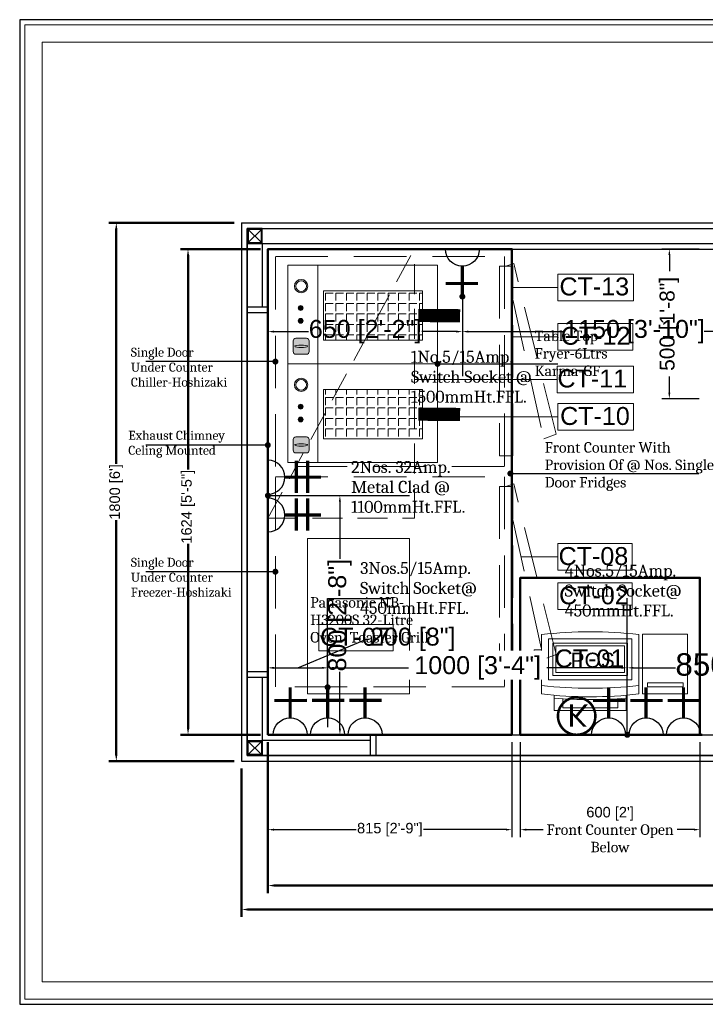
# Model space of a CAD drawing. Header units: millimetres. Extents: x 3049432 to 3056260, y -523040 to -519747.
# Tile 1 of 4: x 3049432 to 3051722, y -523040 to -519747. Entities that reach past the tile are written whole.
import ezdxf

# ---------------------------------------------------------------- set-up
doc = ezdxf.new("R2010")
doc.units = ezdxf.units.MM
doc.header["$LTSCALE"] = 1000
doc.header["$MEASUREMENT"] = 0
doc.header["$PDMODE"] = 3
doc.header["$PDSIZE"] = -1
doc.linetypes.add('DASHED', pattern=[0.75, 0.5, -0.25])
doc.linetypes.add('HIDDEN', pattern=[0.375, 0.25, -0.125])
doc.layers.get('0').update_dxf_attribs({"linetype": 'CONTINUOUS'})
doc.layers.get('Defpoints').update_dxf_attribs({"linetype": 'CONTINUOUS'})
for name, color, linetype in [('ELECTRICAL', 7, 'CONTINUOUS'), ('Equipment Name', 7, 'CONTINUOUS'), ('Exhaut Hoods', 222, 'CONTINUOUS'), ('frame', 1, 'CONTINUOUS'), ('plan', 5, 'CONTINUOUS')]:
    doc.layers.add(name, color=color, linetype=linetype)
for name, color, linetype, lineweight in [('Equip No.', 1, 'CONTINUOUS', 15), ('Equip Top Counter', 32, 'CONTINUOUS', 50), ('Equipment', 5, 'CONTINUOUS', 0), ('Equipment Hot', 1, 'CONTINUOUS', 0)]:
    doc.layers.add(name, color=color, linetype=linetype, lineweight=lineweight)
doc.styles.add('ARAIL', font='arial.ttf')
doc.styles.add('Arial', font='arial.ttf')
doc.styles.get("Standard").update_dxf_attribs({"font": 'arial.ttf'})
doc.styles.add('style12', font='BOOKOSI.TTF')
doc.dimstyles.new('TFS-Dim', dxfattribs={"dimtxt": 75, "dimasz": 20, "dimexe": 25, "dimexo": 25, "dimgap": 5, "dimtad": 0, "dimdec": 0, "dimzin": 0, "dimdsep": 46, "dimtxsty": 'Standard', "dimcen": 0.09, "dimclrd": 8, "dimclre": 8, "dimadec": 0, "dimazin": 0, "dimtfac": 1, "dimtdec": 0, "dimtofl": 0, "dimtmove": 0, "dimatfit": 3, "dimldrblk": 'DOT', "dimfxl": 1, "dimtolj": 1, "dimtzin": 0, "dimlwd": -1, "dimlwe": -1, "dimarcsym": 0})

# ---------------------------------------------------------------- blocks, each defined once
blk = doc.blocks.new('A$C45d80bff')
at = {"layer": 'Equipment', "color": 4, "linetype": 'HIDDEN', "ltscale": 0.7}
for points in [[(0, -764.9999999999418), (-702, -764.9999999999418), (-702, 0), (0, 0)], [(-666.5633288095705, -748.7052184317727), (-666.5633288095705, -793.2129012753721), (-32.40581807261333, -793.2129012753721), (-32.40581807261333, -748.7052184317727)]]:
    blk.add_lwpolyline(points, close=True, dxfattribs=at)
blk.add_lwpolyline([(-143.7919486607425, -793.2129012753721), (-609.1181229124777, -896.3920977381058), (-593.7908322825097, -938.1773582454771), (-22.6627623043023, -796.1888690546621), (-32.40581807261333, -769.6273502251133)], dxfattribs=at)
blk = doc.blocks.new('A$C79334EE4')
at = {"layer": 'Equipment', "linetype": 'Continuous'}
h = blk.add_hatch(color=2, dxfattribs=at)
h.dxf.hatch_style = 1
h.paths.add_polyline_path([(-288.9501399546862, -17.40967508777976, 0.4142135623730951), (-297.9007598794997, -26.36029501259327), (-297.9007598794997, -62.16277470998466, 0.4142135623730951), (-288.9501399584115, -71.11339463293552), (-253.1476602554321, -71.11339463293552, 0.4142135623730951), (-244.1970403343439, -62.16277471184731), (-244.1970403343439, -26.36029501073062, 0.4142135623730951), (-253.1476602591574, -17.40967508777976)])
h = blk.add_hatch(color=256, dxfattribs=at)
h.dxf.hatch_style = 1
h.paths.add_polyline_path([(-47.7077315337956, -44.15095110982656, 1), (-92.46083115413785, -44.15095110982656, 1)])
h.paths.add_polyline_path([(-52.1830414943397, -44.15095110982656, 1), (-87.98552119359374, -44.15095110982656, 1)], flags=16)
h = blk.add_hatch(color=1, dxfattribs=at)
h.dxf.hatch_style = 1
h.paths.add_polyline_path([(-193.9588170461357, -42.51174607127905, -1), (-177.8477011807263, -42.51174607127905, -1)])
h = blk.add_hatch(color=2, dxfattribs=at)
h.dxf.hatch_style = 1
h.paths.add_polyline_path([(-151.1394393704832, -42.51174607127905, -1), (-135.0283235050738, -42.51174607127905, -1)])
h = blk.add_hatch(dxfattribs=at)
h.set_pattern_fill('ANGLE', color=251, scale=5, angle=180)
h.set_pattern_definition([(180, (-22666009.72392711, 7389327.642809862), (-4.277078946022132e-15, -34.925), [25.4, -9.525]), (270, (-22666009.72392711, 7389327.642809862), (34.925, -6.415618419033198e-15), [25.4, -9.525])])
h.paths.add_polyline_path([(-251.063471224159, -449.9095026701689), (-85.2774026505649, -449.9095026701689), (-85.2774026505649, -118.9818102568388), (-251.063471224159, -118.9818102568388)])
blk.add_line((-330, -100), (0, -100), dxfattribs=at)
for points in [[(-330, 0), (0, 0), (0, -500), (-330, -500)], [(-251.063471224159, -118.9818102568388), (-85.27740265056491, -118.9818102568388), (-85.27740265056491, -449.9095026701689), (-251.063471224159, -449.9095026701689)]]:
    blk.add_lwpolyline(points, close=True, dxfattribs=at)
blk.add_lwpolyline([(-288.9501399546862, -17.40967508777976), (-253.1476602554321, -17.40967508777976, -0.414213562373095), (-244.1970403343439, -26.36029501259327), (-244.1970403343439, -62.16277471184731, -0.414213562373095), (-253.1476602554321, -71.11339463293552), (-288.9501399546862, -71.11339463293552, -0.414213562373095), (-297.9007598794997, -62.16277471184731), (-297.9007598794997, -26.36029501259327, -0.414213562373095)], format="xyb", close=True, dxfattribs=at)
at = {"layer": 'Equipment', "const_width": 44.15095111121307}
blk.add_lwpolyline([(-168.170436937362, -435.5388096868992), (-169.170436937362, -575.4131589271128)], dxfattribs=at)
at = {"layer": 'Equipment', "linetype": 'Continuous'}
for centre, radius in [((-70.08428134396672, -44.15095110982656), 22.3765498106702), ((-70.08428134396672, -44.15095110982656), 17.90123984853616), ((-185.903259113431, -42.51174607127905), 8.055557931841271), ((-143.0838814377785, -42.51174607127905), 8.055557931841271)]:
    blk.add_circle(centre, radius, dxfattribs=at)
blk.add_ellipse((-271.1518402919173, -44.26153486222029), major_axis=(-5.19873945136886e-15, -21.22546457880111), ratio=0.1925814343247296, dxfattribs=at)
blk = doc.blocks.new('_Dot')
at = {"color": 0, "linetype": 'ByBlock', "lineweight": -2}
blk.add_line((-0.5, 0), (-1, 0), dxfattribs=at)
at = {"color": 0, "linetype": 'ByBlock', "const_width": 0.5}
blk.add_lwpolyline([(-0.25, 0, 1), (0.25, 0, 1)], format="xyb", close=True, dxfattribs=at)
blk = doc.blocks.new('*D148')
at = {"layer": 'Defpoints', "color": 0, "transparency": 16777216}
for p in [(3051104.381453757, -522138.3045103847), (3051704.358019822, -522138.3045103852), (3051704.358019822, -522455.4997662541)]:
    blk.add_point(p, dxfattribs=at)
at = {"layer": 'Equipment Name', "color": 8, "transparency": 16777216}
for p, q in [((3051104.381453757, -522163.3045103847), (3051104.381453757, -522480.4997662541)), ((3051704.358019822, -522163.3045103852), (3051704.358019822, -522480.4997662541)), ((3051124.381453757, -522455.4997662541), (3051180.789247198, -522455.4997662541)), ((3051684.358019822, -522455.4997662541), (3051627.95022638, -522455.4997662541))]:
    blk.add_line(p, q, dxfattribs=at)
for points in [[(3051124.381453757, -522452.1664329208), (3051124.381453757, -522458.8330995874), (3051104.381453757, -522455.4997662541)], [(3051684.358019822, -522452.1664329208), (3051684.358019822, -522458.8330995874), (3051704.358019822, -522455.4997662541)]]:
    blk.add_solid(points, dxfattribs=at)
at = {"layer": 'Equipment Name', "color": 0, "transparency": 16777216, "insert": (3051404.369736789, -522455.4997662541), "char_height": 75, "width": 505.6544206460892, "attachment_point": 5}
blk.add_mtext("\\A1;{\\H0.46667x;600 [2']\\P\\A0;\\fCambria|b0|i0|c0|p18;Front Counter Open Below}", dxfattribs=at)
blk = doc.blocks.new('A$C7E433A8D')
at = {"layer": 'Equipment', "color": 114}
for p, q in [((11.984370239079, -1.724195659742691), (11.984370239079, -200.2834032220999)), ((337.400849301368, -200.2834032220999), (337.400849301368, -1.724195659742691)), ((54.53277185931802, -204.5898410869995), (54.53277185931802, -256.0690853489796)), ((294.8524476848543, -204.5898410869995), (294.8524476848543, -256.0690853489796)), ((294.8524476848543, -256.0690853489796), (54.53277185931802, -256.0690853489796))]:
    blk.add_line(p, q, dxfattribs=at)
at = {"layer": 'Equipment'}
for points in [[(0, 0), (-150, 0), (-150, -200), (0, -200)], [(-16.28209402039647, -176.8411345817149), (-135.7145891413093, -176.8411345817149), (-135.7145891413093, -162.6162252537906), (-16.28209402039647, -162.6162252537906)]]:
    blk.add_lwpolyline(points, close=True, dxfattribs=at)
at = {"layer": 'Equipment', "color": 114}
for points in [[(35.62237113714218, -153.0074014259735), (313.7628484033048, -153.0074014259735), (313.7628484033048, -15.90699619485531), (35.62237113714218, -15.90699619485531)], [(49.80517168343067, -138.824600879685), (299.5800478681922, -138.824600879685), (299.5800478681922, -30.08979673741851), (49.80517168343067, -30.08979673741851)], [(337.400849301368, -147.5018521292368), (361.984370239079, -147.5018521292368), (361.984370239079, -52.9498485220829), (337.400849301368, -52.9498485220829)]]:
    blk.add_lwpolyline(points, close=True, dxfattribs=at)
blk.add_lwpolyline([(266.4868466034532, -216.6019854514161), (266.4868466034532, -246.6138849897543), (82.89837294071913, -246.6138849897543), (82.89837294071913, -216.6019854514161)], dxfattribs=at)
for centre, radius, start, end in [((174.6926097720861, -1396.965406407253), 1404.696411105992, 83.34840695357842, 96.65159304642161), ((174.6926097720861, 1223.323408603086), 1404.696411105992, 263.3484069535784, 276.6515930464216), ((174.6926097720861, 1194.957807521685), 1404.696411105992, 263.3484069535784, 276.6515930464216), ((174.6926097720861, 1407.636830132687), 1626.830634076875, 265.7642014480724, 274.2357985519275)]:
    blk.add_arc(centre, radius, start, end, dxfattribs=at)
blk = doc.blocks.new('*D153')
at = {"layer": 'Defpoints', "color": 0, "transparency": 16777216}
for p in [(3050173.168552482, -522226.3045103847), (3053773.168552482, -522226.3045103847), (3053773.168552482, -522722.5374941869)]:
    blk.add_point(p, dxfattribs=at)
at = {"layer": 'Equip Top Counter', "color": 8, "transparency": 16777216}
for p, q in [((3050173.168552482, -522251.3045103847), (3050173.168552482, -522747.5374941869)), ((3053773.168552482, -522251.3045103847), (3053773.168552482, -522747.5374941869)), ((3050193.168552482, -522722.5374941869), (3051864.158600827, -522722.5374941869)), ((3053753.168552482, -522722.5374941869), (3052082.178504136, -522722.5374941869))]:
    blk.add_line(p, q, dxfattribs=at)
for points in [[(3050193.168552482, -522719.2041608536), (3050193.168552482, -522725.8708275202), (3050173.168552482, -522722.5374941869)], [(3053753.168552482, -522719.2041608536), (3053753.168552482, -522725.8708275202), (3053773.168552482, -522722.5374941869)]]:
    blk.add_solid(points, dxfattribs=at)
at = {"layer": 'Equip Top Counter', "color": 0, "transparency": 16777216, "insert": (3051973.168552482, -522722.5374941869), "char_height": 75, "attachment_point": 5}
blk.add_mtext("\\A1;{\\H0.46667x;3600 [12']}", dxfattribs=at)
blk = doc.blocks.new('*D8')
at = {"layer": 'Defpoints', "color": 0, "transparency": 16777216}
for p in [(3050261.168552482, -522138.3045103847), (3051076.168552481, -522138.3045103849), (3051076.168552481, -522455.4997662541)]:
    blk.add_point(p, dxfattribs=at)
at = {"layer": 'Equipment Name', "color": 8, "transparency": 16777216}
for p, q in [((3050261.168552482, -522163.3045103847), (3050261.168552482, -522480.4997662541)), ((3051076.168552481, -522163.3045103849), (3051076.168552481, -522480.4997662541)), ((3050281.168552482, -522455.4997662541), (3050556.399709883, -522455.4997662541)), ((3051056.168552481, -522455.4997662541), (3050780.93739508, -522455.4997662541))]:
    blk.add_line(p, q, dxfattribs=at)
for points in [[(3050281.168552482, -522452.1664329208), (3050281.168552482, -522458.8330995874), (3050261.168552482, -522455.4997662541)], [(3051056.168552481, -522452.1664329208), (3051056.168552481, -522458.8330995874), (3051076.168552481, -522455.4997662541)]]:
    blk.add_solid(points, dxfattribs=at)
at = {"layer": 'Equipment Name', "color": 0, "transparency": 16777216, "insert": (3050668.668552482, -522455.4997662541), "char_height": 75, "attachment_point": 5}
blk.add_mtext('\\A1;{\\H0.46667x;815 [2\'-9"]}', dxfattribs=at)
blk = doc.blocks.new('*D9')
at = {"layer": 'Defpoints', "color": 0, "transparency": 16777216}
for p in [(3051755.168552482, -520514.3045103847), (3051855.168552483, -521014.3045103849)]:
    blk.add_point(p, dxfattribs=at)
at = {"layer": 'Equipment Name', "color": 8, "transparency": 16777216}
for p, q in [((3051702.347533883, -520514.3045103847), (3051577.347533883, -520514.3045103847)), ((3051602.347533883, -520534.3045103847), (3051602.347533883, -520606.0977416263)), ((3051602.347533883, -520994.3045103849), (3051602.347533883, -520922.5112791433)), ((3051702.347533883, -521014.3045103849), (3051577.347533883, -521014.3045103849))]:
    blk.add_line(p, q, dxfattribs=at)
for points in [[(3051599.014200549, -520534.3045103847), (3051605.680867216, -520534.3045103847), (3051602.347533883, -520514.3045103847)], [(3051599.014200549, -520994.3045103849), (3051605.680867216, -520994.3045103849), (3051602.347533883, -521014.3045103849)]]:
    blk.add_solid(points, dxfattribs=at)
at = {"layer": 'Equipment Name', "color": 0, "transparency": 16777216, "insert": (3051602.347533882, -520764.3045103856), "char_height": 75, "attachment_point": 5, "rotation": 90, "bg_fill": 3, "box_fill_scale": 1.25, "bg_fill_color": 256, "bg_fill_true_color": 13158600, "bg_fill_transparency": 0}
blk.add_mtext('\\A1;{\\H0.66667x;500 [1\'-8"]}', dxfattribs=at)
at = {"layer": 'Defpoints', "color": 0, "transparency": 16777216}
blk.add_point((3051602.347533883, -521014.3045103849), dxfattribs=at)
blk = doc.blocks.new('*D154')
at = {"layer": 'Defpoints', "color": 0, "transparency": 16777216}
for p in [(3050261.168552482, -522138.3045103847), (3053685.168552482, -522138.3045103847), (3053685.168552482, -522642.4180466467)]:
    blk.add_point(p, dxfattribs=at)
at = {"layer": 'Equip Top Counter', "color": 8, "transparency": 16777216}
for p, q in [((3050261.168552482, -522163.3045103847), (3050261.168552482, -522667.4180466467)), ((3053685.168552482, -522163.3045103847), (3053685.168552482, -522667.4180466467)), ((3050281.168552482, -522642.4180466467), (3051833.742285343, -522642.4180466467)), ((3053665.168552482, -522642.4180466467), (3052112.59481962, -522642.4180466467))]:
    blk.add_line(p, q, dxfattribs=at)
for points in [[(3050281.168552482, -522639.0847133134), (3050281.168552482, -522645.75137998), (3050261.168552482, -522642.4180466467)], [(3053665.168552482, -522639.0847133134), (3053665.168552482, -522645.75137998), (3053685.168552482, -522642.4180466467)]]:
    blk.add_solid(points, dxfattribs=at)
at = {"layer": 'Equip Top Counter', "color": 0, "transparency": 16777216, "insert": (3051973.168552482, -522642.4180466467), "char_height": 75, "attachment_point": 5}
blk.add_mtext('\\A1;{\\H0.46667x;3424 [11\'-5"]}', dxfattribs=at)
blk = doc.blocks.new('*D152')
at = {"layer": 'Defpoints', "color": 0, "transparency": 16777216}
for p in [(3050173.168552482, -520426.3045103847), (3049754.584992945, -522226.3045103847), (3050173.168552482, -522226.3045103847)]:
    blk.add_point(p, dxfattribs=at)
at = {"layer": 'Equip Top Counter', "color": 8, "transparency": 16777216}
for p, q in [((3050148.168552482, -520426.3045103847), (3049729.584992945, -520426.3045103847)), ((3049754.584992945, -520446.3045103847), (3049754.584992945, -521232.5265911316)), ((3049754.584992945, -522206.3045103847), (3049754.584992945, -521420.0824296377)), ((3050148.168552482, -522226.3045103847), (3049729.584992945, -522226.3045103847))]:
    blk.add_line(p, q, dxfattribs=at)
for points in [[(3049751.251659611, -520446.3045103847), (3049757.918326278, -520446.3045103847), (3049754.584992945, -520426.3045103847)], [(3049751.251659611, -522206.3045103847), (3049757.918326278, -522206.3045103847), (3049754.584992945, -522226.3045103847)]]:
    blk.add_solid(points, dxfattribs=at)
at = {"layer": 'Equip Top Counter', "color": 0, "transparency": 16777216, "insert": (3049754.584992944, -521326.3045103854), "char_height": 75, "attachment_point": 5, "rotation": 90}
blk.add_mtext("\\A1;{\\H0.46667x;1800 [6']}", dxfattribs=at)
blk = doc.blocks.new('*D151')
at = {"layer": 'Defpoints', "color": 0, "transparency": 16777216}
for p in [(3050261.168552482, -520514.3045103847), (3049994.282859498, -522138.3045103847), (3050261.168552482, -522138.3045103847)]:
    blk.add_point(p, dxfattribs=at)
at = {"layer": 'Equip Top Counter', "color": 8, "transparency": 16777216}
for p, q in [((3050236.168552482, -520514.3045103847), (3049969.282859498, -520514.3045103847)), ((3049994.282859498, -520534.3045103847), (3049994.282859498, -521251.5333312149)), ((3049994.282859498, -522118.3045103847), (3049994.282859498, -521499.9218006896)), ((3050236.168552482, -522138.3045103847), (3049969.282859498, -522138.3045103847))]:
    blk.add_line(p, q, dxfattribs=at)
for points in [[(3049990.949526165, -520534.3045103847), (3049997.616192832, -520534.3045103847), (3049994.282859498, -520514.3045103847)], [(3049990.949526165, -522118.3045103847), (3049997.616192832, -522118.3045103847), (3049994.282859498, -522138.3045103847)]]:
    blk.add_solid(points, dxfattribs=at)
at = {"layer": 'Equip Top Counter', "color": 0, "transparency": 16777216, "insert": (3049994.282859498, -521375.727565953), "char_height": 75, "attachment_point": 5, "rotation": 90}
blk.add_mtext('\\A1;{\\H0.46667x;1624 [5\'-5"]}', dxfattribs=at)
blk = doc.blocks.new('A$C21C85089')
at = {"layer": 'ELECTRICAL'}
for points, const_width in [([(-41.98110809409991, 108.5298710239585), (43.37921788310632, 108.5298710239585)], 4.701560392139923), ([(0, 69.74430272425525), (0, 0)], 7.152327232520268), ([(-35.84983561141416, 30.0091596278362), (37.9873189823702, 30.0091596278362)], 7.152327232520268)]:
    blk.add_lwpolyline(points, dxfattribs=dict(at, const_width=const_width))
blk.add_arc((0, 108.5298710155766), 38.7855682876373, 180, 0, dxfattribs=at)
blk = doc.blocks.new('A$C91a2cc33')
at = {"layer": 'ELECTRICAL', "color": 21, "const_width": 9.54302275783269}
blk.add_lwpolyline([(-49.99999999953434, -120.7106781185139, 0.1989123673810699), (9.313225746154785e-10, -141.4213562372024, 0.1989123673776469), (50.00000000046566, -120.7106781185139, 0.1989123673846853), (70.71067811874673, -70.71067811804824, 0.1989123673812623), (50.00000000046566, -20.7106781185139, 0.1989123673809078), (4.656612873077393e-10, 0, 0.1989123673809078), (-49.99999999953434, -20.7106781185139, 0.1989123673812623), (-70.7106781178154, -70.71067811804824, 0.1989123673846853)], format="xyb", close=True, dxfattribs=at)
at = {"layer": 'ELECTRICAL', "color": 21, "insert": (-896.9796068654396, -30.49156973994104), "char_height": 85, "width": 1803.261844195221, "attachment_point": 1, "style": 'Arial'}
blk.add_mtext('\\A1;\\pxqc;K', dxfattribs=at)
blk = doc.blocks.new('A$C254D60C6')
at = {"layer": 'ELECTRICAL'}
for points, const_width in [([(0, 131.2660526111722), (0, 0)], 12.71524841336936), ([(45.92424807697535, 131.2660526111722), (45.92424807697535, 0)], 12.71524841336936), ([(161.2747625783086, 142.1660925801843), (161.2747625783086, -9.585598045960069)], 8.358329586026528), ([(92.32264115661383, 67.53301152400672), (-53.34961711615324, 67.53301152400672)], 12.71524841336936)]:
    blk.add_lwpolyline(points, dxfattribs=dict(at, const_width=const_width))
blk.add_arc((161.2747625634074, 67.53301152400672), 68.95212140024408, 90, 270, dxfattribs=at)
blk = doc.blocks.new('*D156')
at = {"layer": 'Defpoints', "color": 0, "transparency": 16777216}
for p in [(3050461.668526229, -521914.4349727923), (3050261.168552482, -522138.3045103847), (3050461.668526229, -522138.2055026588)]:
    blk.add_point(p, dxfattribs=at)
at = {"layer": 'ELECTRICAL', "color": 8, "transparency": 16777216}
for p, q in [((3050361.418539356, -521914.4349727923), (3050591.006370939, -521819.0469360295)), ((3050591.006370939, -521819.0469360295), (3050601.006370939, -521819.0469360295)), ((3050261.168552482, -522113.3045103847), (3050261.168552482, -521889.4349727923)), ((3050461.668526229, -522113.2055026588), (3050461.668526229, -521889.4349727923)), ((3050281.168552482, -521914.4349727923), (3050441.668526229, -521914.4349727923))]:
    blk.add_line(p, q, dxfattribs=at)
for points in [[(3050281.168552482, -521911.101639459), (3050281.168552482, -521917.7683061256), (3050261.168552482, -521914.4349727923)], [(3050441.668526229, -521911.101639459), (3050441.668526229, -521917.7683061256), (3050461.668526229, -521914.4349727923)]]:
    blk.add_solid(points, dxfattribs=at)
at = {"layer": 'ELECTRICAL', "color": 0, "transparency": 16777216, "insert": (3050745.09914038, -521819.0469360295), "char_height": 75, "attachment_point": 5}
blk.add_mtext('\\A1;{\\H0.8x;200 [8"]}', dxfattribs=at)
blk = doc.blocks.new('*D157')
at = {"layer": 'Defpoints', "color": 0, "transparency": 16777216}
for p in [(3051461.964374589, -521914.4349727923), (3050461.668526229, -522081.4184378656), (3051461.964374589, -522138.4365206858)]:
    blk.add_point(p, dxfattribs=at)
at = {"layer": 'ELECTRICAL', "color": 8, "transparency": 16777216}
for p, q in [((3050461.668526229, -521915.6849727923), (3050461.668526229, -521889.4349727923)), ((3051461.964374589, -521915.6849727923), (3051461.964374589, -521889.4349727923)), ((3050481.668526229, -521914.4349727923), (3050752.484936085, -521914.4349727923)), ((3051441.964374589, -521914.4349727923), (3051171.147964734, -521914.4349727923))]:
    blk.add_line(p, q, dxfattribs=at)
for points in [[(3050481.668526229, -521911.101639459), (3050481.668526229, -521917.7683061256), (3050461.668526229, -521914.4349727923)], [(3051441.964374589, -521911.101639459), (3051441.964374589, -521917.7683061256), (3051461.964374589, -521914.4349727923)]]:
    blk.add_solid(points, dxfattribs=at)
at = {"layer": 'ELECTRICAL', "color": 0, "transparency": 16777216, "insert": (3050961.816450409, -521914.4349727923), "char_height": 75, "attachment_point": 5, "bg_fill": 3, "box_fill_scale": 1.25, "bg_fill_color": 256, "bg_fill_true_color": 13158600, "bg_fill_transparency": 0}
blk.add_mtext('\\A1;{\\H0.8x;1000 [3\'-4"]}', dxfattribs=at)
blk = doc.blocks.new('*D159')
at = {"layer": 'Defpoints', "color": 0, "transparency": 16777216}
for p in [(3050262.550617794, -521338.4699402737), (3050261.168552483, -522138.3045103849), (3050501.629061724, -522138.3045103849)]:
    blk.add_point(p, dxfattribs=at)
at = {"layer": 'ELECTRICAL', "color": 8, "transparency": 16777216}
for p, q in [((3050287.550617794, -521338.4699402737), (3050526.629061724, -521338.4699402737)), ((3050501.629061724, -521358.4699402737), (3050501.629061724, -521549.4990943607)), ((3050501.629061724, -522118.3045103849), (3050501.629061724, -521927.2753562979)), ((3050286.168552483, -522138.3045103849), (3050526.629061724, -522138.3045103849))]:
    blk.add_line(p, q, dxfattribs=at)
for points in [[(3050498.295728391, -521358.4699402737), (3050504.962395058, -521358.4699402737), (3050501.629061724, -521338.4699402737)], [(3050498.295728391, -522118.3045103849), (3050504.962395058, -522118.3045103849), (3050501.629061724, -522138.3045103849)]]:
    blk.add_solid(points, dxfattribs=at)
at = {"layer": 'ELECTRICAL', "color": 0, "transparency": 16777216, "insert": (3050501.629061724, -521738.3872253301), "char_height": 75, "attachment_point": 5, "rotation": 90}
blk.add_mtext('\\A1;{\\H0.8x;800 [2\'-8"]}', dxfattribs=at)
blk = doc.blocks.new('*D160')
at = {"layer": 'Defpoints', "color": 0, "transparency": 16777216}
for p in [(3050261.168552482, -520514.3045103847), (3050910.755373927, -520571.0713426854), (3050261.168552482, -520789.9960851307)]:
    blk.add_point(p, dxfattribs=at)
at = {"layer": 'ELECTRICAL', "color": 8, "transparency": 16777216}
for p, q in [((3050261.168552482, -520539.3045103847), (3050261.168552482, -520814.9960851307)), ((3050910.755373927, -520596.0713426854), (3050910.755373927, -520814.9960851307)), ((3050281.168552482, -520789.9960851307), (3050396.951049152, -520789.9960851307)), ((3050890.755373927, -520789.9960851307), (3050774.972877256, -520789.9960851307))]:
    blk.add_line(p, q, dxfattribs=at)
for points in [[(3050281.168552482, -520786.6627517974), (3050281.168552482, -520793.329418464), (3050261.168552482, -520789.9960851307)], [(3050890.755373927, -520786.6627517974), (3050890.755373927, -520793.329418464), (3050910.755373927, -520789.9960851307)]]:
    blk.add_solid(points, dxfattribs=at)
at = {"layer": 'ELECTRICAL', "color": 0, "transparency": 16777216, "insert": (3050585.961963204, -520789.9960851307), "char_height": 75, "attachment_point": 5}
blk.add_mtext('\\A1;{\\H0.8x;650 [2\'-2"]}', dxfattribs=at)
blk = doc.blocks.new('*D161')
at = {"layer": 'Defpoints', "color": 0, "transparency": 16777216}
for p in [(3050910.755373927, -520571.0713426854), (3052061.042197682, -520603.8572726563), (3052061.042197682, -520789.9960851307)]:
    blk.add_point(p, dxfattribs=at)
at = {"layer": 'ELECTRICAL', "color": 8, "transparency": 16777216}
for p, q in [((3050910.755373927, -520596.0713426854), (3050910.755373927, -520814.9960851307)), ((3052061.042197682, -520628.8572726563), (3052061.042197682, -520814.9960851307)), ((3050930.755373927, -520789.9960851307), (3051253.258949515, -520789.9960851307)), ((3052041.042197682, -520789.9960851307), (3051718.538622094, -520789.9960851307))]:
    blk.add_line(p, q, dxfattribs=at)
for points in [[(3050930.755373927, -520786.6627517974), (3050930.755373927, -520793.329418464), (3050910.755373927, -520789.9960851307)], [(3052041.042197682, -520786.6627517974), (3052041.042197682, -520793.329418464), (3052061.042197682, -520789.9960851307)]]:
    blk.add_solid(points, dxfattribs=at)
at = {"layer": 'ELECTRICAL', "color": 0, "transparency": 16777216, "insert": (3051485.898785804, -520789.9960851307), "char_height": 75, "attachment_point": 5}
blk.add_mtext('\\A1;{\\H0.8x;1150 [3\'-10"]}', dxfattribs=at)
blk = doc.blocks.new('*D162')
at = {"layer": 'Defpoints', "color": 0, "transparency": 16777216}
for p in [(3052312.154894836, -521914.4349727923), (3051461.964374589, -522069.6545462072), (3052312.154894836, -522076.1989353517)]:
    blk.add_point(p, dxfattribs=at)
at = {"layer": 'ELECTRICAL', "color": 8, "transparency": 16777216}
for p, q in [((3051461.964374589, -522044.6545462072), (3051461.964374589, -521889.4349727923)), ((3052312.154894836, -522051.1989353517), (3052312.154894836, -521889.4349727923)), ((3051481.964374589, -521914.4349727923), (3051623.064068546, -521914.4349727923)), ((3052292.154894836, -521914.4349727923), (3052151.055200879, -521914.4349727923))]:
    blk.add_line(p, q, dxfattribs=at)
for points in [[(3051481.964374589, -521911.101639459), (3051481.964374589, -521917.7683061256), (3051461.964374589, -521914.4349727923)], [(3052292.154894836, -521911.101639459), (3052292.154894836, -521917.7683061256), (3052312.154894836, -521914.4349727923)]]:
    blk.add_solid(points, dxfattribs=at)
at = {"layer": 'ELECTRICAL', "color": 0, "transparency": 16777216, "insert": (3051887.059634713, -521914.4349727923), "char_height": 75, "attachment_point": 5}
blk.add_mtext('\\A1;850 [2\'-10"]', dxfattribs=at)

msp = doc.modelspace()

# ---------------------------------------------------------------- linework, layer by layer
at = {"layer": 'Defpoints'}
msp.add_lwpolyline([(3049431.827668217, -523039.5376333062), (3056260.006375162, -523039.5376333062), (3056260.006375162, -519746.9533552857), (3049431.827668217, -519746.9533552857)], close=True, dxfattribs=at)
at = {"layer": 'Equip No.'}
for p, q in [((3051076.168552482, -520642.0138122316), (3051229.482492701, -520642.0138122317)), ((3051079.381453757, -520806.9868546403), (3051229.482492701, -520806.9868546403)), ((3050750.390391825, -520949.724275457), (3051228.060814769, -520949.724275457)), ((3050902.200481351, -521075.0930340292), (3051229.482492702, -521075.0930340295)), ((3051229.482492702, -521543.5424976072), (3051106.744582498, -521543.283156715))]:
    msp.add_line(p, q, dxfattribs=at)
for points in [[(3051229.482492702, -521498.9932880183), (3051478.190284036, -521498.9932880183), (3051478.190284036, -521588.091707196), (3051229.482492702, -521588.091707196)], [(3051229.482492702, -521630.3023171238), (3051478.190284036, -521630.3023171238), (3051478.190284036, -521719.4007363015), (3051229.482492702, -521719.4007363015)], [(3050431.168835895, -521768.9124587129), (3050679.876627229, -521768.9124587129), (3050679.876627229, -521858.0108778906), (3050431.168835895, -521858.0108778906)], [(3051223.302183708, -521841.3363833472), (3051453.052034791, -521841.3363833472), (3051453.052034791, -521930.4348025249), (3051223.302183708, -521930.4348025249)]]:
    msp.add_lwpolyline(points, close=True, dxfattribs=at)
at = {"layer": 'Equip Top Counter'}
for points in [[(3050261.168552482, -522138.3045103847), (3051076.168552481, -522138.3045103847), (3051076.168552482, -520514.3045103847), (3050261.168552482, -520514.3045103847)], [(3051704.381453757, -522138.3045103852), (3051104.381453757, -522138.3045103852), (3051104.381453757, -521613.3045103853), (3051704.381453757, -521613.3045103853)]]:
    msp.add_lwpolyline(points, close=True, dxfattribs=at)
at = {"layer": 'Equipment'}
for points in [[(3049448.533694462, -523022.8316070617), (3056243.300348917, -523022.8316070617), (3056243.300348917, -519763.6593815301), (3049448.533694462, -519763.6593815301)], [(3049507.315124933, -522964.0501765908), (3056184.518918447, -522964.0501765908), (3056184.518918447, -519822.4408120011), (3049507.315124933, -519822.4408120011)], [(3050733.792522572, -522001.728490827), (3050733.792522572, -521481.728490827), (3050393.792522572, -521481.728490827), (3050393.792522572, -522001.728490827)]]:
    msp.add_lwpolyline(points, close=True, dxfattribs=at)
at = {"layer": 'Exhaut Hoods', "linetype": 'DASHED', "lineweight": 0, "ltscale": 0.2}
msp.add_line((3050261.168552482, -521414.3045103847), (3050750.390391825, -520514.3045103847), dxfattribs=at)
msp.add_lwpolyline([(3050750.390391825, -521414.3045103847), (3050750.390391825, -520514.3045103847), (3050260.390391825, -520514.3045103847), (3050260.390391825, -521414.3045103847)], close=True, dxfattribs=at)
at = {"layer": 'frame', "color": 8}
for p, q in [((3050195.168552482, -520492.3045103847), (3050239.168552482, -520448.3045103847)), ((3050195.168552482, -520448.3045103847), (3050239.168552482, -520492.3045103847)), ((3050195.168552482, -522160.3045103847), (3050239.168552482, -522204.3045103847)), ((3050195.168552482, -522204.3045103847), (3050239.168552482, -522160.3045103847))]:
    msp.add_line(p, q, dxfattribs=at)
at = {"layer": 'frame'}
for points in [[(3050192.168552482, -520495.3045103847), (3050242.168552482, -520495.3045103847), (3050242.168552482, -520445.3045103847), (3050192.168552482, -520445.3045103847)], [(3050195.168552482, -520492.3045103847), (3050239.168552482, -520492.3045103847), (3050239.168552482, -520448.3045103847), (3050195.168552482, -520448.3045103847)], [(3050192.168552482, -522157.3045103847), (3050242.168552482, -522157.3045103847), (3050242.168552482, -522207.3045103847), (3050192.168552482, -522207.3045103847)], [(3050195.168552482, -522160.3045103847), (3050239.168552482, -522160.3045103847), (3050239.168552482, -522204.3045103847), (3050195.168552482, -522204.3045103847)]]:
    msp.add_lwpolyline(points, close=True, dxfattribs=at)
at = {"layer": 'plan', "color": 2}
for p, q in [((3050173.168552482, -520426.3045103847), (3050173.168552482, -522226.3045103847)), ((3050173.168552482, -520426.3045103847), (3053773.168552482, -520426.3045103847)), ((3050192.168552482, -520445.3045103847), (3050192.168552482, -522207.3045103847)), ((3050192.168552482, -520445.3045103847), (3053754.168552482, -520445.3045103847)), ((3050242.168552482, -520495.3045103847), (3050242.168552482, -520707.3045103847)), ((3050242.168552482, -520495.3045103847), (3053704.168552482, -520495.3045103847)), ((3050261.168552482, -520514.3045103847), (3050261.168552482, -520726.3045103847)), ((3050261.168552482, -520514.3045103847), (3053685.168552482, -520514.3045103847)), ((3050192.168552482, -520707.3045103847), (3050261.168552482, -520707.3045103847)), ((3050192.168552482, -520726.3045103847), (3050261.168552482, -520726.3045103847)), ((3050192.168552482, -521926.3045103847), (3050261.168552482, -521926.3045103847)), ((3050261.168552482, -521926.3045103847), (3050261.168552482, -522138.3045103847)), ((3050192.168552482, -521945.3045103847), (3050261.168552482, -521945.3045103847)), ((3050242.168552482, -521945.3045103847), (3050242.168552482, -522157.3045103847)), ((3050604.168552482, -522157.3045103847), (3050242.168552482, -522157.3045103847)), ((3050623.168552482, -522138.3045103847), (3050261.168552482, -522138.3045103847)), ((3050604.168552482, -522207.3045103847), (3050604.168552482, -522138.3045103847)), ((3050623.168552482, -522207.3045103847), (3050623.168552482, -522138.3045103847)), ((3050173.168552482, -522226.3045103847), (3053773.168552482, -522226.3045103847)), ((3050192.168552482, -522207.3045103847), (3053754.168552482, -522207.3045103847))]:
    msp.add_line(p, q, dxfattribs=at)
at = {"layer": 'plan', "color": 3}
for p, q in [((3050261.168552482, -522138.3045103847), (3050261.168552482, -520514.3045103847)), ((3050811.082378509, -522138.3045103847), (3050261.168552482, -522138.3045103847)), ((3050811.082378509, -522138.3045103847), (3053323.168552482, -522138.3045103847))]:
    msp.add_line(p, q, dxfattribs=at)
at = {"layer": 'plan', "color": 2}
msp.add_lwpolyline([(3053704.168552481, -521632.3045103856), (3053754.168552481, -521632.3045103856), (3053754.168552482, -522207.3045103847), (3050192.168552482, -522207.3045103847), (3050192.168552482, -520445.3045103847), (3053754.168552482, -520445.3045103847), (3053754.168552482, -520694.3045103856), (3053685.168552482, -520694.3045103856)], dxfattribs=at)

# ---------------------------------------------------------------- block references
at = {"layer": 'ELECTRICAL'}
for name, p, xscale, yscale, zscale, rotation in [('A$C21C85089', (3050910.809303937, -520673.2035278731), -1.464380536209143, 1.464380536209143, 1.464380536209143, 0.03025453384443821), ('A$C254D60C6', (3050394.012676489, -521221.3657320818), 0.8237140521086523, 0.8237140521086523, 0.8237140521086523, 180.000000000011), ('A$C254D60C6', (3050394.012676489, -521347.700302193), 0.8237140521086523, 0.8237140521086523, 0.8237140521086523, 180.000000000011), ('A$C21C85089', (3050335.560940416, -521979.343039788), -1.464380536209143, 1.464380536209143, 1.464380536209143, 180.0302545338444), ('A$C21C85089', (3050460.560922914, -521979.2770346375), -1.464380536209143, 1.464380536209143, 1.464380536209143, 180.0302545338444), ('A$C21C85089', (3050585.560905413, -521979.2110294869), -1.464380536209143, 1.464380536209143, 1.464380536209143, 180.0302545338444), ('A$C21C85089', (3051399.467316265, -521979.574057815), -1.464380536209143, 1.464380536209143, 1.464380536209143, 180.0302545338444), ('A$C21C85089', (3051524.467298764, -521979.5080526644), -1.464380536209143, 1.464380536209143, 1.464380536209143, 180.0302545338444), ('A$C21C85089', (3051649.467281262, -521979.4420475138), -1.464380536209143, 1.464380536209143, 1.464380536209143, 180.0302545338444), ('A$C91a2cc33', (3051292.623055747, -522138.2739787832), -0.8838834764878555, 0.8838834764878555, 0.8838834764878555, 180)]:
    msp.add_blockref(name, p, dxfattribs=dict(at, xscale=xscale, yscale=yscale, zscale=zscale, rotation=rotation))
at = {"layer": 'Equipment', "rotation": 89.99999999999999}
for p in [(3050286.168552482, -520539.3045103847), (3050286.168552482, -521276.0866803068)]:
    msp.add_blockref('A$C45d80bff', p, dxfattribs=at)
at = {"layer": 'Equipment', "xscale": -1}
msp.add_blockref('A$C7E433A8D', (3051512.86971902, -521801.4283941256), dxfattribs=at)
at = {"layer": 'Equipment Hot', "ltscale": 8, "rotation": 90}
for p in [(3050327.950484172, -520567.9116646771), (3050327.950484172, -520897.9116646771)]:
    msp.add_blockref('A$C79334EE4', p, dxfattribs=at)

# ---------------------------------------------------------------- texts
at = {"layer": 'ELECTRICAL', "color": 7, "char_height": 40, "width": 604.0749716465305, "style": 'ARAIL'}
for s, insert, attachment_point in [('{\\fCambria|b0|i0|c0|p18;1No.5/15Amp.\\PSwitch Socket @ 1500mmHt.FFL.}', (3050739.196627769, -521028.1590918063, -4.736637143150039e-08), 7), ('{\\fCambria|b0|i0|c0|p18;3Nos.5/15Amp.\\PSwitch Socket@ 450mmHt.FFL.}', (3050569.155760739, -521560.564283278, -4.736637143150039e-08), 1), ('{\\fCambria|b0|i0|c0|p18;4Nos.5/15Amp.\\PSwitch Socket@ 450mmHt.FFL.}', (3051253.030121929, -521569.2674012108, -4.736637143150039e-08), 1)]:
    msp.add_mtext(s, dxfattribs=dict(at, insert=insert, attachment_point=attachment_point))
at = {"layer": 'ELECTRICAL', "color": 0, "insert": (3050946.133419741, -521396.4883809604, -1117.388292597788), "char_height": 40, "width": 406.8293783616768, "attachment_point": 9, "style": 'style12'}
msp.add_mtext('\\pxql;{\\fCambria|b0|i0|c0|p18;\\C7;2Nos. 32Amp.\\PMetal Clad @ \\P1100mmHt.FFL\\fArial|b0|i0|c0|p34;.}', dxfattribs=at)
at = {"layer": 'Equip No.', "color": 7, "char_height": 60, "attachment_point": 1, "style": 'Arial'}
for s, insert in [('\\pxqc;CT-13', (3050981.957335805, -520609.0479719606, 1117.388292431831)), ('\\pxqc;CT-12', (3050986.425282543, -520774.0210143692, 1117.388292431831)), ('\\pxqc;CT-11', (3050975.228887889, -520916.7584351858, 1117.388292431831)), ('\\pxqc;CT-10', (3050984.119316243, -521042.1271937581, 1117.388292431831)), ('\\pxqc;CT-08', (3050978.972590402, -521510.5766573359, 1117.388292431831)), ('\\pxqc;CT-02', (3050980.681111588, -521641.8856864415, 1117.388292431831)), ('\\pxqc;CT-07', (3050182.367454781, -521780.4958280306, 1117.388292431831)), ('\\pxqc;CT-01', (3050965.998283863, -521852.9197526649, 1117.388292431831))]:
    msp.add_mtext_dynamic_manual_height_columns(s, width=739.3571967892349, gutter_width=15, heights=[46.53478854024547], dxfattribs=dict(at, insert=insert))
at = {"layer": 'Equipment Name', "attachment_point": 1}
for s, insert, char_height, width in [('{\\fCambria|b0|i0|c0|p18;Table Top \\PFryer-6Ltrs \\PKarma-GF}', (3051152.463519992, -520786.7075772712), 35, 923.592124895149), ('{\\fCambria|b0|i0|c0|p18;Single Door \\PUnder Counter Chiller-Hoshizaki}', (3049803.280436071, -520843.8374864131), 30, 416.5112033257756), ('\\pxql;{\\fCambria|b0|i0|c0|p18;Exhaust Chimney Celing Mounted}', (3049794.773496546, -521121.74346585), 30, 347.3492413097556), ('{\\fCambria|b0|i0|c0|p18;Single Door \\PUnder Counter Freezer-Hoshizaki}', (3049803.280436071, -521546.3697779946), 30, 416.5112033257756), ('{\\fCambria|b0|i0|c0|p18;Panasonic NB-\\PH3200S 32-Litre \\POven  Toaster Grill}', (3050402.68718534, -521677.9712001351), 35, 566.4875706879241)]:
    msp.add_mtext(s, dxfattribs=dict(at, insert=insert, char_height=char_height, width=width))
at = {"layer": 'Equipment Name', "insert": (3051186.005974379, -521159.6222303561), "char_height": 35, "attachment_point": 1}
msp.add_mtext_dynamic_manual_height_columns('\\pxql;{\\fCambria|b0|i0|c0|p18;Front Counter With Provision Of @ Nos. Single Door Fridges}', width=574.4420469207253, gutter_width=12.5, heights=[0], dxfattribs=at)
at = {"layer": 'Equipment Name', "insert": (3051102.149978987, -521863.6862056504, 1117.388292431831), "char_height": 49.99999999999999, "width": 487.8537591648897, "attachment_point": 1, "style": 'Arial'}
msp.add_mtext('\\A1;\\pxqc;POS', dxfattribs=at)

# ---------------------------------------------------------------- dimensions: what is measured, and where the dimension line sits
at = {"layer": 'ELECTRICAL'}
dim = msp.add_linear_dim(base=(3050261.168552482, -520789.9960851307), p1=(3050910.755373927, -520571.0713426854), p2=(3050261.168552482, -520514.3045103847), text='{\\H0.8x;<>}', dimstyle='TFS-Dim', dxfattribs=at)
dim.commit()
dim.dimension.update_dxf_attribs({"geometry": '*D160', "text_midpoint": (3050585.961963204, -520789.9960851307)})
dim = msp.add_linear_dim(base=(3050461.668526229, -521914.4349727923), p1=(3050261.168552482, -522138.3045103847), p2=(3050461.668526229, -522138.2055026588), text='{\\H0.8x;<>}', dimstyle='TFS-Dim', override={"dimtmove": 1}, dxfattribs=at)
dim.commit()
dim.dimension.update_dxf_attribs({"geometry": '*D156', "text_midpoint": (3050606.006370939, -521819.0469360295), "dimtype": 160})
at = {"layer": 'Equip Top Counter'}
dim = msp.add_linear_dim(base=(3049754.584992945, -522226.3045103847), p1=(3050173.168552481, -520426.3045103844), p2=(3050173.168552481, -522226.3045103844), angle=270, text='{\\H0.46667x;<>}', dimstyle='TFS-Dim', dxfattribs=at)
dim.commit()
dim.dimension.update_dxf_attribs({"geometry": '*D152', "text_midpoint": (3049754.584992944, -521326.3045103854)})
dim = msp.add_linear_dim(base=(3049994.282859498, -522138.3045103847), p1=(3050261.168552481, -520514.3045103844), p2=(3050261.168552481, -522138.3045103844), angle=270, text='{\\H0.46667x;<>}', dimstyle='TFS-Dim', dxfattribs=at)
dim.commit()
dim.dimension.update_dxf_attribs({"geometry": '*D151', "text_midpoint": (3049994.282859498, -521375.727565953), "dimtype": 160})
for base, p1, p2, picture, middle in [((3053685.168552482, -522642.4180466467), (3050261.168552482, -522138.3045103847), (3053685.168552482, -522138.3045103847), '*D154', (3051973.168552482, -522642.4180466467)), ((3053773.168552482, -522722.5374941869), (3050173.168552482, -522226.3045103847), (3053773.168552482, -522226.3045103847), '*D153', (3051973.168552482, -522722.5374941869))]:
    dim = msp.add_linear_dim(base=base, p1=p1, p2=p2, text='{\\H0.46667x;<>}', dimstyle='TFS-Dim', dxfattribs=at)
    dim.commit()
    dim.dimension.update_dxf_attribs({"geometry": picture, "text_midpoint": middle})
at = {"layer": 'Equipment Name'}
for base, p1, p2, text, picture, middle in [((3051076.168552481, -522455.4997662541), (3050261.168552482, -522138.3045103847), (3051076.168552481, -522138.3045103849), '{\\H0.46667x;<>}', '*D8', (3050668.668552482, -522455.4997662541)), ((3051704.358019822, -522455.4997662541), (3051104.381453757, -522138.3045103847), (3051704.358019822, -522138.3045103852), '{\\H0.46667x;<>\\P\\A0;\\fCambria|b0|i0|c0|p18;Front Counter Open Below}', '*D148', (3051404.369736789, -522455.4997662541))]:
    dim = msp.add_linear_dim(base=base, p1=p1, p2=p2, text=text, dimstyle='TFS-Dim', dxfattribs=at)
    dim.commit()
    dim.dimension.update_dxf_attribs({"geometry": picture, "text_midpoint": middle})

# ---------------------------------------------------------------- leaders
at = {"layer": 'ELECTRICAL'}
for points in [[(3050910.755373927, -520672.784702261), (3050910.755373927, -520939.4176584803)], [(3050261.202095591, -521338.4699402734), (3050734.127541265, -521338.4699402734)]]:
    msp.add_leader(points, dimstyle='TFS-Dim', override={"dimgap": 5, "dimtad": 0, "dimfxl": 1.25, "dimfxlon": 1, "dimtfill": 1, "dimtfillclr": 256, "dimarcsym": 1}, dxfattribs=at)
at = {"layer": 'ELECTRICAL', "lineweight": -2}
msp.add_leader([(3051461.964374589, -522138.4646708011), (3051461.964374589, -521681.4442368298)], dimstyle='TFS-Dim', override={"dimgap": 5, "dimtad": 0, "dimfxl": 1.25, "dimfxlon": 1, "dimtfill": 1, "dimarcsym": 1}, dxfattribs=at)
at = {"layer": 'Equipment Name'}
for points, override in [([(3050286.168552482, -520890.3045103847), (3049853.777777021, -520890.3045103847)], {"dimgap": 5, "dimtad": 0, "dimfxl": 100, "dimfxlon": 1, "dimtfill": 1, "dimtfillclr": 256, "dimarcsym": 1}), ([(3050827.950484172, -520897.9116646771), (3051229.482492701, -520897.9116646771)], {"dimgap": 5, "dimtad": 0, "dimfxl": 100, "dimfxlon": 1, "dimtfill": 1, "dimtfillclr": 256, "dimarcsym": 1}), ([(3050260.775749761, -521169.4692014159), (3049853.747293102, -521169.4692014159)], {"dimgap": 5, "dimtad": 0, "dimfxl": 1.25, "dimfxlon": 1, "dimtfill": 1, "dimtfillclr": 256, "dimarcsym": 1}), ([(3050286.168552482, -521592.8368019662), (3049853.777777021, -521592.8368019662)], {"dimgap": 5, "dimtad": 0, "dimfxl": 100, "dimfxlon": 1, "dimtfill": 1, "dimtfillclr": 256, "dimarcsym": 1})]:
    msp.add_leader(points, dimstyle='TFS-Dim', override=override, dxfattribs=at)
msp.add_leader([(3051071.168552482, -521264.5612784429), (3051701.182768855, -521264.5612784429)], dimstyle='TFS-Dim', dxfattribs=at)

# ---------------------------------------------------------------- next in the draw order: dimensions: what is measured, and where the dimension line sits
at = {"layer": 'ELECTRICAL'}
dim = msp.add_linear_dim(base=(3051461.964374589, -521914.4349727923), p1=(3050461.668526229, -522081.4184378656), p2=(3051461.964374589, -522138.4365206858), text='{\\H0.8x;<>}', dimstyle='TFS-Dim', override={"dimfxl": 1.25, "dimfxlon": 1, "dimtfill": 1, "dimtfillclr": 256, "dimarcsym": 1}, dxfattribs=at)
dim.commit()
dim.dimension.update_dxf_attribs({"geometry": '*D157', "text_midpoint": (3050961.816450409, -521914.4349727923)})
at = {"layer": 'Equipment Name'}
dim = msp.add_linear_dim(base=(3051602.347533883, -521014.3045103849), p1=(3051755.168552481, -520514.3045103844), p2=(3051855.168552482, -521014.3045103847), angle=90, text='{\\H0.66667x;<>}', dimstyle='TFS-Dim', override={"dimfxl": 100, "dimfxlon": 1, "dimtfill": 1, "dimtfillclr": 256, "dimarcsym": 1}, dxfattribs=at)
dim.commit()
dim.dimension.update_dxf_attribs({"geometry": '*D9', "text_midpoint": (3051602.347533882, -520764.3045103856)})

# ---------------------------------------------------------------- next in the draw order: linework, layer by layer
at = {"layer": 'Equip No.'}
for points in [[(3051229.482492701, -520597.4646026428), (3051482.216883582, -520597.4646026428), (3051482.216883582, -520686.5630218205), (3051229.482492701, -520686.5630218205)], [(3051229.482492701, -520762.4376450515), (3051480.383150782, -520762.4376450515), (3051480.383150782, -520851.5360642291), (3051229.482492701, -520851.5360642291)], [(3051228.060814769, -520905.1750658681), (3051482.216883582, -520905.1750658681), (3051482.216883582, -520994.2734850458), (3051228.060814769, -520994.2734850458)], [(3051229.482492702, -521030.5438244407), (3051482.216883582, -521030.5438244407), (3051482.216883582, -521119.6422436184), (3051229.482492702, -521119.6422436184)]]:
    msp.add_lwpolyline(points, close=True, dxfattribs=at)

# ---------------------------------------------------------------- next in the draw order: dimensions: what is measured, and where the dimension line sits
at = {"layer": 'ELECTRICAL'}
dim = msp.add_linear_dim(base=(3052061.042197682, -520789.9960851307), p1=(3050910.755373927, -520571.0713426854), p2=(3052061.042197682, -520603.8572726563), text='{\\H0.8x;<>}', dimstyle='TFS-Dim', dxfattribs=at)
dim.commit()
dim.dimension.update_dxf_attribs({"geometry": '*D161', "text_midpoint": (3051485.898785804, -520789.9960851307)})
dim = msp.add_linear_dim(base=(3050501.629061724, -522138.3045103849), p1=(3050262.550617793, -521338.4699402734), p2=(3050261.168552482, -522138.3045103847), angle=90, text='{\\H0.8x;<>}', dimstyle='TFS-Dim', dxfattribs=at)
dim.commit()
dim.dimension.update_dxf_attribs({"geometry": '*D159', "text_midpoint": (3050501.629061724, -521738.3872253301)})
dim = msp.add_linear_dim(base=(3052312.154894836, -521914.4349727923), p1=(3051461.964374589, -522069.6545462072), p2=(3052312.154894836, -522076.1989353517), dimstyle='TFS-Dim', dxfattribs=at)
dim.commit()
dim.dimension.update_dxf_attribs({"geometry": '*D162', "text_midpoint": (3051887.059634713, -521914.4349727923)})

# ---------------------------------------------------------------- next in the draw order: leaders
msp.add_leader([(3050460.560922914, -521979.2770346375), (3050460.560922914, -521682.9802285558), (3050672.944982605, -521682.9802285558)], dimstyle='TFS-Dim', override={"dimgap": 5, "dimtad": 0, "dimfxl": 1.25, "dimfxlon": 1, "dimtfill": 1, "dimtfillclr": 256, "dimarcsym": 1}, dxfattribs=at)

doc.saveas('drawing.dxf')
